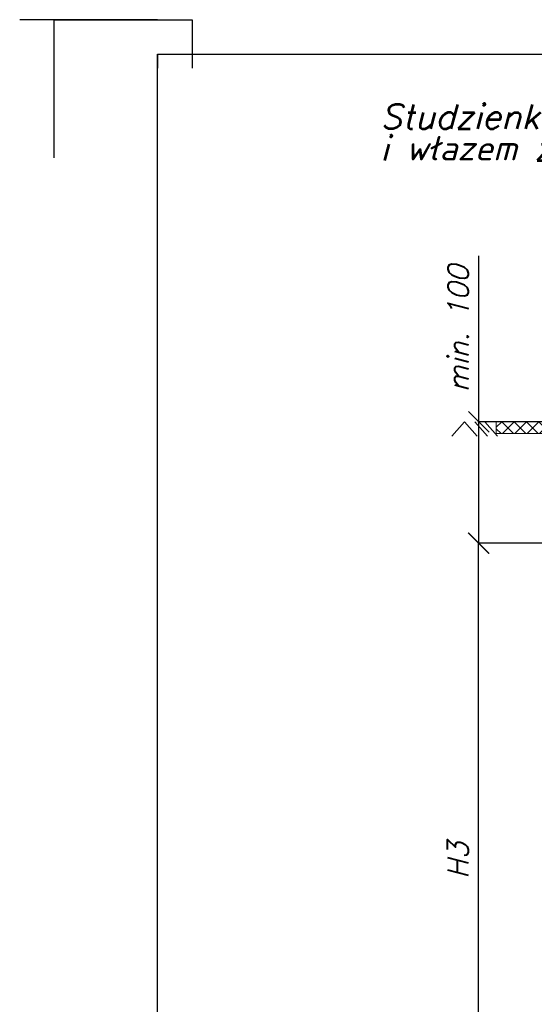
# Model space of a CAD drawing. Extents: x -23500 to 2637, y 21242 to 29547.
# Tile 121 of 121: x -1663 to -171, y 24398 to 27251. Entities that reach past the tile are written whole.
import ezdxf
from ezdxf.enums import TextEntityAlignment as Align

# ---------------------------------------------------------------- set-up
doc = ezdxf.new("R2010")
doc.units = 0
doc.header["$LTSCALE"] = 25
doc.layers.get('0').update_dxf_attribs({"linetype": 'CONTINUOUS', "lineweight": 13})
doc.layers.get('DEFPOINTS').update_dxf_attribs({"linetype": 'CONTINUOUS'})
doc.layers.add('M_Ramki do druku', color=7, linetype='CONTINUOUS', lineweight=25)
doc.layers.add('M_Ramki rysunków', color=2, linetype='CONTINUOUS', lineweight=25)
doc.layers.add('M_Ramki markery', color=1, linetype='CONTINUOUS')
doc.layers.add('M_Ramki znaczniki', color=6, linetype='CONTINUOUS')
doc.styles.add('GOST', font='simplex.shx', dxfattribs={"oblique": 15})
doc.styles.add('MCAD_TS', font='GENISO.SHX', dxfattribs={"width": 0.8, "oblique": 15})
doc.styles.get("Standard").update_dxf_attribs({"font": 'ARIAL.TTF', "height": 50})
doc.dimstyles.get("Standard").update_dxf_attribs({"dimtxt": 0.18, "dimasz": 0.18, "dimexe": 0.18, "dimexo": 0.0625, "dimgap": 0.09, "dimtad": 0, "dimtih": 1, "dimtoh": 1, "dimdec": 4, "dimzin": 0, "dimdsep": 46, "dimtxsty": 'Standard', "dimcen": 0.09, "dimadec": 0, "dimazin": 0, "dimtfac": 1, "dimtdec": 4, "dimtofl": 0, "dimtmove": 0, "dimatfit": 3, "dimfxl": 1, "dimtolj": 1, "dimtzin": 0, "dimarcsym": 0})

# ---------------------------------------------------------------- blocks, each defined once
blk = doc.blocks.new('Znacznik_narozny_v2')
at = {"layer": 'M_Ramki znaczniki'}
blk.add_lwpolyline([(0, -20), (0, 0), (20, 0)], dxfattribs=at)
blk = doc.blocks.new('znacznik297')
at = {"lineweight": -2}
blk.add_line((0, 0), (-20, 0), dxfattribs=at)
at = {"layer": 'M_Ramki markery'}
blk.add_line((0, 0), (2.001422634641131, -0.000100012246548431), dxfattribs=at)
blk = doc.blocks.new('*U1350')
at = {"layer": 'M_Ramki do druku'}
blk.add_line((20.00000000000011, 297), (20.00000000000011, 292), dxfattribs=at)
at = {"layer": 'M_Ramki markery'}
for p, q in [((15.00000000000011, 292), (15.00000000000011, 290)), ((20.00000000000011, 292), (20.00000000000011, 290))]:
    blk.add_line(p, q, dxfattribs=at)
at = {"layer": 'M_Ramki rysunków', "color": 0, "linetype": 'ByBlock', "lineweight": -2}
blk.add_lwpolyline([(15, 5), (15, 292), (205.0000000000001, 292), (205.0000000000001, 5)], close=True, dxfattribs=at)
blk.add_blockref('znacznik297', (15, 297))
at = {"layer": 'M_Ramki znaczniki'}
blk.add_blockref('Znacznik_narozny_v2', (0, 297), dxfattribs=at)
at = {"layer": 'M_Ramki do druku', "style": 'MCAD_TS', "width": 0.8}
for tag, p in [('KOMENTARZ', (6.543286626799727, 30.5686402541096)), ('RYSUNEK', (10.27939609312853, 30.5686402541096)), ('DATA', (14.01550555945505, 30.5686402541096))]:
    blk.add_attdef(tag, p, '', height=2, rotation=90, dxfattribs=at)
blk = doc.blocks.new('_Oblique')
at = {"color": 0, "linetype": 'ByBlock', "lineweight": -2}
blk.add_line((0.5, 0.5), (-0.5, -0.5), dxfattribs=at)
blk = doc.blocks.new('*D1369')
at = {"color": 1, "linetype": 'Continuous', "lineweight": -2}
for p, q in [((-86.0502256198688, 25734.4441249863), (-335.3380271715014, 25734.4441249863)), ((-332.8380271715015, 23897.09668525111), (-332.8380271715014, 25734.4441249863)), ((-98.06475682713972, 23897.09668525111), (-335.3380271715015, 23897.09668525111))]:
    blk.add_line(p, q, dxfattribs=at)
at = {"layer": 'DEFPOINTS', "color": 0, "lineweight": 5}
for p in [(-332.8380271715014, 25734.4441249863), (-86.0502256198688, 25734.4441249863), (-98.06475682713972, 23897.09668525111)]:
    blk.add_point(p, dxfattribs=at)
at = {"color": 1, "linetype": 'Continuous', "lineweight": -2, "xscale": 60, "yscale": 60, "zscale": 60}
for p, rotation in [((-332.8380271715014, 25734.4441249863), 90), ((-332.8380271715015, 23897.09668525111), 270)]:
    blk.add_blockref('_Oblique', p, dxfattribs=dict(at, rotation=rotation))
at = {"color": 1, "insert": (-392.8380271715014, 24815.77040511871), "char_height": 60, "attachment_point": 5, "rotation": 90, "style": 'GOST'}
blk.add_mtext('\\A1;H3', dxfattribs=at)
blk = doc.blocks.new('*D1374')
at = {"color": 1, "linetype": 'Continuous', "lineweight": -2}
for p, q in [((-332.0046029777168, 26085.6837960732), (-332.0046029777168, 26566.58912773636)), ((-139.58866198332, 26085.6837960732), (-334.5046029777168, 26085.6837960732)), ((-332.0046029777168, 25734.4441249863), (-332.0046029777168, 26085.6837960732)), ((-91.34184039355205, 25734.4441249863), (-334.5046029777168, 25734.4441249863))]:
    blk.add_line(p, q, dxfattribs=at)
at = {"layer": 'DEFPOINTS', "color": 0, "lineweight": 5}
for p in [(-332.0046029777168, 26085.6837960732), (-139.58866198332, 26085.6837960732), (-91.34184039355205, 25734.4441249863)]:
    blk.add_point(p, dxfattribs=at)
at = {"color": 1, "linetype": 'Continuous', "lineweight": -2, "xscale": 60, "yscale": 60, "zscale": 60}
for p, rotation in [((-332.0046029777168, 26085.6837960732), 90), ((-332.0046029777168, 25734.4441249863), 270)]:
    blk.add_blockref('_Oblique', p, dxfattribs=dict(at, rotation=rotation))
at = {"color": 1, "insert": (-392.0046029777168, 26356.13646190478), "char_height": 60, "attachment_point": 5, "rotation": 90, "style": 'GOST'}
blk.add_mtext('\\A1;min. 100', dxfattribs=at)

msp = doc.modelspace()

# ---------------------------------------------------------------- hatches: boundary and pattern name
at = {"linetype": 'Continuous'}
h = msp.add_hatch(dxfattribs=at)
h.set_pattern_fill('ANSI37', scale=202.6382717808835, style=0)
h.set_pattern_definition([(45, (-695.319839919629, 22575.31533219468), (-17.91086201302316, 17.91086201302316), []), (135, (-695.319839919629, 22575.31533219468), (-17.91086201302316, -17.91086201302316), [])])
h.paths.add_polyline_path([(380.1607675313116, 26085.6837960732), (2.43851685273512, 26085.6837960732), (2.43851685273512, 26051.91075077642), (380.1607675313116, 26051.91075077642)])
h.paths.add_polyline_path([(380.1607675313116, 26051.91075077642), (757.8830182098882, 26051.91075077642), (757.8830182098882, 26085.6837960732), (380.1607675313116, 26085.6837960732)])
h.paths.add_polyline_path([(737.6191910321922, 26051.91075077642), (737.6191910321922, 26004.62848736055), (763.827074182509, 26004.62848736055), (763.827074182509, 25869.53630617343), (781.3890577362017, 25869.53630617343), (781.3890577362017, 26004.62848736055), (811.9198906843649, 26004.62848736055), (811.9198906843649, 26051.91075077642), (1041.576598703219, 26051.91075077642), (1041.576598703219, 26085.6837960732), (771.392236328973, 26085.6837960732), (771.392236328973, 26051.91075077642)])
h.paths.add_polyline_path([(-11.07070126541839, 26051.91075077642), (-11.07070126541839, 26085.6837960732), (-281.2550636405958, 26085.6837960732), (-281.2550636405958, 26051.91075077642), (-51.59835562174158, 26051.91075077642), (-51.59835562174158, 26004.62848736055), (-21.06752267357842, 26004.62848736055), (-21.06752267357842, 25869.53630617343), (-3.505539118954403, 25869.53630617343), (-3.505539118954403, 26004.62848736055), (22.70234403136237, 26004.62848736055), (22.70234403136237, 26051.91075077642)])

# ---------------------------------------------------------------- linework, layer by layer
at = {"color": 7, "linetype": 'Continuous'}
for p, q in [((-409.8588349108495, 26044.02348834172), (-373.1928310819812, 26085.6837960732)), ((-336.5268407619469, 26044.02348834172), (-373.1928310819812, 26085.6837960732)), ((-307.0385006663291, 26044.02348834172), (-343.7044909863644, 26085.6837960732)), ((-278.326170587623, 26044.79878236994), (-314.3098238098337, 26085.6837960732)), ((-11.07070126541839, 26085.6837960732), (-281.2550636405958, 26085.6837960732)), ((-281.2550636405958, 26051.91075077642), (-281.2550636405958, 26085.6837960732)), ((-51.59835562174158, 26051.91075077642), (-281.2550636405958, 26051.91075077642))]:
    msp.add_line(p, q, dxfattribs=at)

# ---------------------------------------------------------------- block references
at = {"layer": 'M_Ramki do druku', "xscale": 20, "yscale": 20, "zscale": 20}
msp.add_blockref('*U1350', (-1563.431465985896, 21310.87495330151), dxfattribs=at)

# ---------------------------------------------------------------- texts
at = {"color": 7, "linetype": 'Continuous', "style": 'GOST', "oblique": 15, "width": 0.8971441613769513}
msp.add_text('Studzienka inspekcyjna Tegra 425 z rurą teleskopową', height=70.92339512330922, dxfattribs=at).set_placement((-617.3394482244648, 26934.69473643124), (2036.878390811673, 26934.69473643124), align=Align.FIT)
at = {"color": 7, "linetype": 'Continuous', "style": 'GOST', "oblique": 15}
msp.add_text('i włazem żeliwnym klasy D', height=70.92339512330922, dxfattribs=at).set_placement((-617.3394482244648, 26843.29135899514))

# ---------------------------------------------------------------- dimensions: what is measured, and where the dimension line sits
at = {"color": 7, "linetype": 'Continuous'}
for base, p1, p2, text, picture, middle in [((-332.0046029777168, 26085.6837960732), (-91.34184039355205, 25734.4441249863), (-139.58866198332, 26085.6837960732), 'min. 100', '*D1374', (-392.0046029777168, 26356.13646190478)), ((-332.8380271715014, 25734.4441249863), (-98.06475682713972, 23897.09668525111), (-86.0502256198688, 25734.4441249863), 'H3', '*D1369', (-392.8380271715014, 24815.77040511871))]:
    dim = msp.add_linear_dim(base=base, p1=p1, p2=p2, angle=90, text=text, dimstyle='Standard', override={"dimtxt": 60, "dimasz": 60, "dimexe": 2.5, "dimexo": 0, "dimtih": 0, "dimtoh": 0, "dimdec": 2, "dimzin": 8, "dimtxsty": 'GOST', "dimblk1": 'OBLIQUE', "dimblk2": 'OBLIQUE', "dimsah": 1, "dimclrd": 1, "dimclre": 1, "dimclrt": 1, "dimtfac": 0.6667, "dimtdec": 2, "dimtofl": 1, "dimtvp": 1, "dimtzin": 8}, dxfattribs=at)
    dim.commit()
    dim.dimension.update_dxf_attribs({"geometry": picture, "text_midpoint": middle})

doc.saveas('drawing.dxf')
